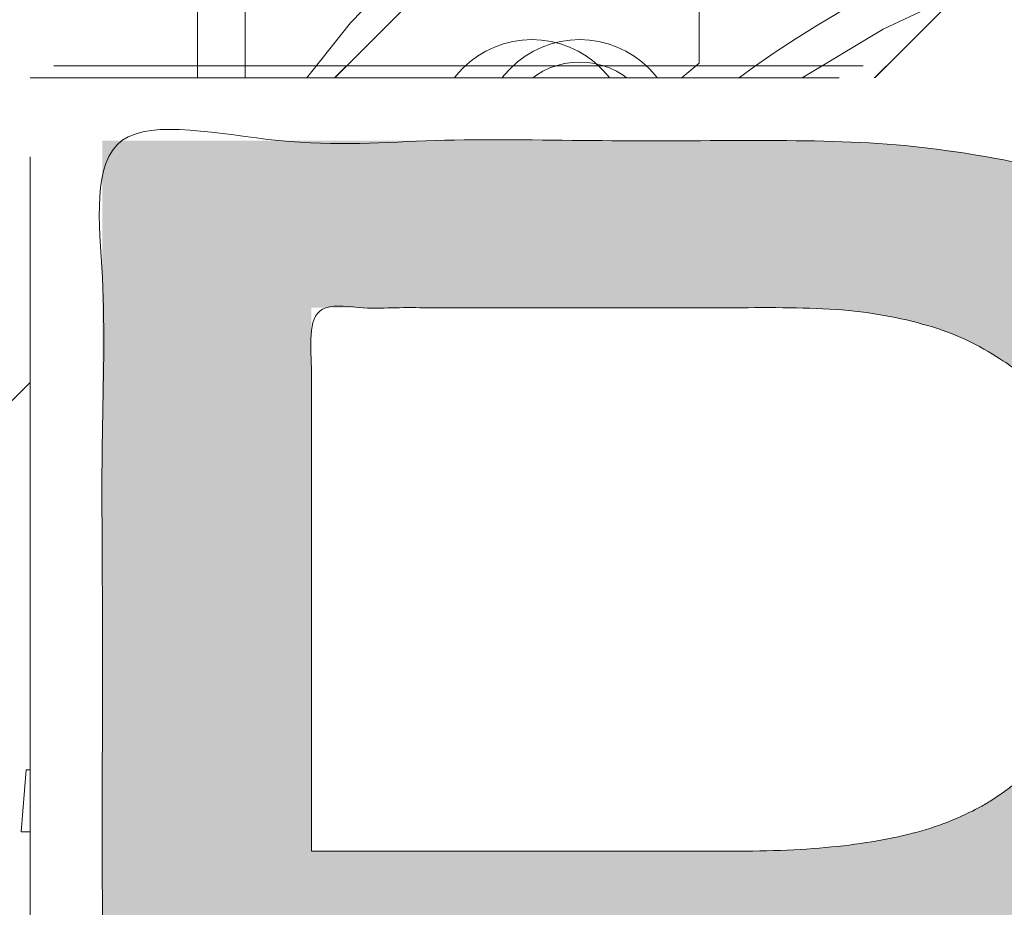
# Model space of a CAD drawing. Header units: inches. Extents: x -416 to -272, y -73 to 47.
# Tile 9 of 206: x -408.93 to -407.31, y -21.79 to -20.33. Entities that reach past the tile are written whole.
import ezdxf

# ---------------------------------------------------------------- set-up
doc = ezdxf.new("R2010")
doc.units = ezdxf.units.IN
doc.header["$LTSCALE"] = 32
doc.header["$MEASUREMENT"] = 0
doc.linetypes.add('Dash Style-1', pattern=[0.083328, 0.041656, -0.041672])
for name, color, linetype, lineweight in [('Black', 7, 'Continuous', 18), ('DashLine', 7, 'Continuous', 13), ('DashLineFill', 7, 'Dash Style-1', 13), ('Drawing', 7, 'Continuous', 18), ('Metal-DeskStructure', 7, 'Continuous', 13), ('None', 7, 'Continuous', 18), ('SolidLine', 7, 'Continuous', 15), ('Wood_1-H', 7, 'Continuous', 13)]:
    doc.layers.add(name, color=color, linetype=linetype, lineweight=lineweight)
pattern_1 = [(45, (0, 0), (-1.61301565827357, 1.935715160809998), []), (45, (-1.0608, 1.0608), (-0.4723460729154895, 0.4167612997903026), [])]

# ---------------------------------------------------------------- blocks, each defined once
blk = doc.blocks.new('1BRPFY-Leg_Plate (2D)')
at = {"layer": 'DashLineFill', "linetype": 'Continuous', "lineweight": 13}
h = blk.add_hatch(dxfattribs=at)
h.set_pattern_fill('Steel', color=253, style=0, pattern_type=2)
h.set_pattern_definition(pattern_1)
edge = h.paths.add_edge_path()
edge.add_arc((-1.704724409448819, 1.704724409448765), 0.1259842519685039, 90, 180, ccw=False)
edge.add_line((-1.704724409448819, 1.830708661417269), (1.704724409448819, 1.830708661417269))
edge.add_arc((1.704724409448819, 1.704724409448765), 0.1259842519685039, 0, 90, ccw=False)
edge.add_line((1.830708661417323, 1.704724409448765), (1.830708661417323, -1.704724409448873))
edge.add_arc((1.704724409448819, -1.704724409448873), 0.125984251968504, -89.99999999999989, 1.1368683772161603e-13, ccw=False)
edge.add_line((1.704724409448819, -1.830708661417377), (-1.704724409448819, -1.830708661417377))
edge.add_arc((-1.704724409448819, -1.704724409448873), 0.125984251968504, 180, 269.99999999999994, ccw=False)
edge.add_line((-1.830708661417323, -1.704724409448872), (-1.830708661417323, 1.704724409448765))
at = {"layer": 'DashLineFill', "flags": 128}
blk.add_lwpolyline([(-1.830708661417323, 1.704724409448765, -0.414213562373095), (-1.704724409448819, 1.830708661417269), (1.704724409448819, 1.830708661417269, -0.414213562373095), (1.830708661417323, 1.704724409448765), (1.830708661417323, -1.704724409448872, -0.414213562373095), (1.704724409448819, -1.830708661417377), (-1.704724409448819, -1.830708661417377, -0.414213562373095), (-1.830708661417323, -1.704724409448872)], format="xyb", close=True, dxfattribs=at)
at = {"layer": 'SolidLine', "flags": 128}
for points in [[(-1.279527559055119, 1.44094488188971), (-1.263705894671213, 1.440167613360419), (-1.248036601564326, 1.437843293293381), (-1.232670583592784, 1.433994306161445), (-1.217755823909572, 1.428657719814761), (-1.203435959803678, 1.421884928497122), (-1.189848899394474, 1.413741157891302), (-1.177125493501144, 1.404304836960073), (-1.165388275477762, 1.393666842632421), (-1.15475028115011, 1.381929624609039), (-1.145313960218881, 1.369206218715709), (-1.137170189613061, 1.355619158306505), (-1.130397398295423, 1.341299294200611), (-1.125060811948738, 1.326384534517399), (-1.121211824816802, 1.311018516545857), (-1.118887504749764, 1.29534922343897), (-1.118110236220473, 1.279527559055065), (-1.118887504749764, 1.263705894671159), (-1.121211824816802, 1.248036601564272), (-1.125060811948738, 1.23267058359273), (-1.130397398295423, 1.217755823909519), (-1.137170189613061, 1.203435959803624), (-1.145313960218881, 1.18984889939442), (-1.15475028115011, 1.17712549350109), (-1.165388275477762, 1.165388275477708), (-1.177125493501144, 1.154750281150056), (-1.189848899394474, 1.145313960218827), (-1.203435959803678, 1.137170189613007), (-1.217755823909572, 1.130397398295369), (-1.232670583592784, 1.125060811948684), (-1.248036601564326, 1.121211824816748), (-1.263705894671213, 1.11888750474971), (-1.279527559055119, 1.118110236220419), (-1.295349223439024, 1.11888750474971), (-1.311018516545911, 1.121211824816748), (-1.326384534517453, 1.125060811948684), (-1.341299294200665, 1.130397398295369), (-1.355619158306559, 1.137170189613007), (-1.369206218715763, 1.145313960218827), (-1.381929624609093, 1.154750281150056), (-1.393666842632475, 1.165388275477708), (-1.404304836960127, 1.17712549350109), (-1.413741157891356, 1.18984889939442), (-1.421884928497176, 1.203435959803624), (-1.428657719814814, 1.217755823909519), (-1.433994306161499, 1.23267058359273), (-1.437843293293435, 1.248036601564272), (-1.440167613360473, 1.263705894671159), (-1.440944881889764, 1.279527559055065), (-1.440167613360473, 1.29534922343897), (-1.437843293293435, 1.311018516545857), (-1.433994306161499, 1.326384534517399), (-1.428657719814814, 1.341299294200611), (-1.421884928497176, 1.355619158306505), (-1.413741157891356, 1.369206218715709), (-1.404304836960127, 1.381929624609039), (-1.393666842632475, 1.393666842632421), (-1.381929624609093, 1.404304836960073), (-1.369206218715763, 1.413741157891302), (-1.355619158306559, 1.421884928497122), (-1.341299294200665, 1.428657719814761), (-1.326384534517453, 1.433994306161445), (-1.311018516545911, 1.437843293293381), (-1.295349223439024, 1.440167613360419)], [(-0.7086614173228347, 0.9153543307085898), (-0.6884019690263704, 0.9143590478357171), (-0.668337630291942, 0.9113827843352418), (-0.6486616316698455, 0.9064542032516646), (-0.6295634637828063, 0.8996207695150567), (-0.6112270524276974, 0.8909482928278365), (-0.5938289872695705, 0.8805202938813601), (-0.5775368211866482, 0.868437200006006), (-0.5625074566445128, 0.854815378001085), (-0.5488856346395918, 0.8397860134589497), (-0.5368025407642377, 0.8234938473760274), (-0.5263745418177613, 0.8060957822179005), (-0.5177020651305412, 0.7877593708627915), (-0.5108686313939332, 0.7686612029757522), (-0.5059400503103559, 0.7489852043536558), (-0.5029637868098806, 0.7289208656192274), (-0.5019685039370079, 0.7086614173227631), (-0.5029637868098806, 0.6884019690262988), (-0.5059400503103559, 0.6683376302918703), (-0.5108686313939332, 0.6486616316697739), (-0.5177020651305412, 0.6295634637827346), (-0.5263745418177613, 0.6112270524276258), (-0.5368025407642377, 0.5938289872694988), (-0.5488856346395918, 0.5775368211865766), (-0.5625074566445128, 0.5625074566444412), (-0.5775368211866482, 0.5488856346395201), (-0.5938289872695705, 0.5368025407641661), (-0.6112270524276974, 0.5263745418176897), (-0.6295634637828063, 0.5177020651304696), (-0.6486616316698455, 0.5108686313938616), (-0.668337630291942, 0.5059400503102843), (-0.6884019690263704, 0.502963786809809), (-0.7086614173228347, 0.5019685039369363), (-0.728920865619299, 0.502963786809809), (-0.7489852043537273, 0.5059400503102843), (-0.7686612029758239, 0.5108686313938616), (-0.7877593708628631, 0.5177020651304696), (-0.8060957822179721, 0.5263745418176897), (-0.823493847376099, 0.5368025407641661), (-0.8397860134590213, 0.5488856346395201), (-0.8548153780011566, 0.5625074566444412), (-0.8684372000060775, 0.5775368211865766), (-0.8805202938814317, 0.5938289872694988), (-0.8909482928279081, 0.6112270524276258), (-0.8996207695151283, 0.6295634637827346), (-0.9064542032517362, 0.6486616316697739), (-0.9113827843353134, 0.6683376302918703), (-0.9143590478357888, 0.6884019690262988), (-0.9153543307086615, 0.7086614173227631), (-0.9143590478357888, 0.7289208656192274), (-0.9113827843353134, 0.7489852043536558), (-0.9064542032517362, 0.7686612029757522), (-0.8996207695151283, 0.7877593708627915), (-0.8909482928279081, 0.8060957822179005), (-0.8805202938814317, 0.8234938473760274), (-0.8684372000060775, 0.8397860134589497), (-0.8548153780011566, 0.854815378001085), (-0.8397860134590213, 0.868437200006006), (-0.823493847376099, 0.8805202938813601), (-0.8060957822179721, 0.8909482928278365), (-0.7877593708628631, 0.8996207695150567), (-0.7686612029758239, 0.9064542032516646), (-0.7489852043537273, 0.9113827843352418), (-0.728920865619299, 0.9143590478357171)]]:
    blk.add_lwpolyline(points, close=True, dxfattribs=at)
blk = doc.blocks.new('1BRPX8-Util_Bkt_Lg-F (2D)')
at = {"layer": 'DashLineFill', "linetype": 'Continuous', "lineweight": 13}
h = blk.add_hatch(dxfattribs=at)
h.set_pattern_fill('Steel', color=253, style=0, pattern_type=2)
h.set_pattern_definition(pattern_1)
edge = h.paths.add_edge_path()
edge.add_line((-4.468503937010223, 7.539370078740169), (-2.421259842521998, 7.539370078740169))
edge.add_line((-2.421259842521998, 7.539370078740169), (-2.421259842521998, 7.917322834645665))
edge.add_arc((-2.303149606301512, 7.91732283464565), 0.1181102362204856, 90.0000000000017, 179.9999999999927, ccw=False)
edge.add_line((-2.303149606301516, 8.035433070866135), (2.303149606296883, 8.035433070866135))
edge.add_arc((2.30314960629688, 7.917322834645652), 0.1181102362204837, 6.423306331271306e-12, 89.99999999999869, ccw=False)
edge.add_line((2.421259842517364, 7.917322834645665), (2.421259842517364, 7.539370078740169))
edge.add_line((2.421259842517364, 7.539370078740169), (4.46850393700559, 7.539370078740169))
edge.add_line((4.46850393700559, 7.539370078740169), (4.46850393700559, 7.405511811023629))
edge.add_line((4.46850393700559, 7.405511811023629), (3.129921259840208, 7.405511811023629))
edge.add_line((3.129921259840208, 7.405511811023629), (3.129921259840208, -2.011811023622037))
edge.add_line((3.129921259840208, -2.011811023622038), (4.46850393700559, -2.011811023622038))
edge.add_line((4.46850393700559, -2.011811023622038), (4.46850393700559, -2.145669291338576))
edge.add_line((4.46850393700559, -2.145669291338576), (2.421259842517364, -2.145669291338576))
edge.add_line((2.421259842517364, -2.145669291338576), (2.421259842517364, -2.523622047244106))
edge.add_arc((2.303149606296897, -2.523622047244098), 0.1181102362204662, 269.9999999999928, 359.9999999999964, ccw=False)
edge.add_line((2.303149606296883, -2.641732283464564), (-2.303149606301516, -2.641732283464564))
edge.add_arc((-2.303149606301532, -2.523622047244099), 0.1181102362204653, 180.0000000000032, 270.0000000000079, ccw=False)
edge.add_line((-2.421259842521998, -2.523622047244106), (-2.421259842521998, -2.145669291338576))
edge.add_line((-2.421259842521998, -2.145669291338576), (-4.468503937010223, -2.145669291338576))
edge.add_line((-4.468503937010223, -2.145669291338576), (-4.468503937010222, -2.011811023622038))
edge.add_line((-4.468503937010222, -2.011811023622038), (-3.129921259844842, -2.011811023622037))
edge.add_line((-3.129921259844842, -2.011811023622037), (-3.129921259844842, 7.405511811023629))
edge.add_line((-3.129921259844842, 7.405511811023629), (-4.468503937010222, 7.405511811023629))
edge.add_line((-4.468503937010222, 7.405511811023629), (-4.468503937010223, 7.539370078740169))
at = {"layer": 'SolidLine', "flags": 128}
blk.add_lwpolyline([(-1.279527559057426, 1.40409055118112), (-1.266932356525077, 1.403471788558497), (-1.254458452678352, 1.401621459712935), (-1.242225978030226, 1.398557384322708), (-1.23035273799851, 1.39430907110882), (-1.218953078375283, 1.388917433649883), (-1.208136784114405, 1.382434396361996), (-1.198008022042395, 1.37492239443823), (-1.188664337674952, 1.36645377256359), (-1.180195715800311, 1.357110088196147), (-1.172683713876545, 1.346981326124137), (-1.166200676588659, 1.336165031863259), (-1.160809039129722, 1.324765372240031), (-1.156560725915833, 1.312892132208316), (-1.153496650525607, 1.300659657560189), (-1.151646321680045, 1.288185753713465), (-1.151027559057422, 1.275590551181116), (-1.151646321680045, 1.262995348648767), (-1.153496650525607, 1.250521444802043), (-1.156560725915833, 1.238288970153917), (-1.160809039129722, 1.226415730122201), (-1.166200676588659, 1.215016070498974), (-1.172683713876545, 1.204199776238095), (-1.180195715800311, 1.194071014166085), (-1.188664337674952, 1.184727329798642), (-1.198008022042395, 1.176258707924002), (-1.208136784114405, 1.168746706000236), (-1.218953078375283, 1.162263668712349), (-1.23035273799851, 1.156872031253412), (-1.242225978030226, 1.152623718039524), (-1.254458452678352, 1.149559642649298), (-1.266932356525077, 1.147709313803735), (-1.279527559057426, 1.147090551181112), (-1.292122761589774, 1.147709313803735), (-1.304596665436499, 1.149559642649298), (-1.316829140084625, 1.152623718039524), (-1.328702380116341, 1.156872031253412), (-1.340102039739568, 1.162263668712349), (-1.350918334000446, 1.168746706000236), (-1.361047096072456, 1.176258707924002), (-1.370390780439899, 1.184727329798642), (-1.37885940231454, 1.194071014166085), (-1.386371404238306, 1.204199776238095), (-1.392854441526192, 1.215016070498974), (-1.398246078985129, 1.226415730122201), (-1.402494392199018, 1.238288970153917), (-1.405558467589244, 1.250521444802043), (-1.407408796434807, 1.262995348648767), (-1.408027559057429, 1.275590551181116), (-1.407408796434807, 1.288185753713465), (-1.405558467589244, 1.300659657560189), (-1.402494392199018, 1.312892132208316), (-1.398246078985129, 1.324765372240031), (-1.392854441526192, 1.336165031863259), (-1.386371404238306, 1.346981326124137), (-1.37885940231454, 1.357110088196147), (-1.370390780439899, 1.36645377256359), (-1.361047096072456, 1.37492239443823), (-1.350918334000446, 1.382434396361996), (-1.340102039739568, 1.388917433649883), (-1.328702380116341, 1.39430907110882), (-1.316829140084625, 1.398557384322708), (-1.304596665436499, 1.401621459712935), (-1.292122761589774, 1.403471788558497)], close=True, dxfattribs=at)
blk.add_lwpolyline([(-0.5772333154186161, 0.2714640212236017), (-0.6203331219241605, 0.2606680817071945), (-0.6642835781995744, 0.2541486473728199), (-0.7086614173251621, 0.2519685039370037), (-0.7530392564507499, 0.2541486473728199), (-0.7969897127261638, 0.2606680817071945), (-0.840089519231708, 0.2714640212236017), (-0.8819236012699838, 0.2864324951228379), (-0.9220890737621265, 0.3054293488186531), (-0.9601991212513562, 0.3282716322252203), (-0.9958867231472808, 0.3547393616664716), (-1.028808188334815, 0.3845776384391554), (-1.058646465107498, 0.4174991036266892), (-1.08511419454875, 0.4531867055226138), (-1.107956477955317, 0.4912967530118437), (-1.126953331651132, 0.5314622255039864), (-1.141921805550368, 0.573296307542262), (-1.152717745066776, 0.6163961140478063), (-1.15923717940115, 0.6603465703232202), (-1.161417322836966, 0.704724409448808), (-1.15923717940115, 0.7491022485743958), (-1.152717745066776, 0.7930527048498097), (-1.141921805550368, 0.836152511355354), (-1.126953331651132, 0.8779865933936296), (-1.107956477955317, 0.9181520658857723), (-1.08511419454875, 0.9562621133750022), (-1.058646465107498, 0.9919497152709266), (-1.028808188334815, 1.024871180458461), (-0.9958867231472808, 1.054709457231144), (-0.9601991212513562, 1.081177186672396), (-0.9220890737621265, 1.104019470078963), (-0.8819236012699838, 1.123016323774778), (-0.840089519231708, 1.137984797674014), (-0.7969897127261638, 1.148780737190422), (-0.7530392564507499, 1.155300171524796), (-0.7086614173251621, 1.157480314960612), (-0.6642835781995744, 1.155300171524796), (-0.6203331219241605, 1.148780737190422), (-0.5772333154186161, 1.137984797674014)], dxfattribs=at)
blk = doc.blocks.new('Slate-LegBrace (2D)')
at = {"layer": 'DashLineFill', "linetype": 'Continuous', "lineweight": 13}
h = blk.add_hatch(dxfattribs=at)
h.set_pattern_fill('Steel', color=253, style=0, pattern_type=2)
h.set_pattern_definition(pattern_1)
edge = h.paths.add_edge_path()
edge.add_line((-2.199587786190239, 0.1351515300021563), (-1.374775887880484, 0.1351515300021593))
edge.add_arc((3.774758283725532e-15, 0.01355418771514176), 1.380142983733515, 5.054592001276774, 174.9454079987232, ccw=False)
edge.add_line((1.374775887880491, 0.1351515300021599), (2.199718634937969, 0.1351515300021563))
edge.add_arc((6.542437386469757e-05, 0.01705725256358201), 2.202821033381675, 3.073127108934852, 176.9268728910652)
h = blk.add_hatch(dxfattribs=at)
h.set_pattern_fill('Steel', color=253, style=0, pattern_type=2)
h.set_pattern_definition(pattern_1)
edge = h.paths.add_edge_path()
edge.add_line((-2.191696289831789, 0.2375138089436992), (-1.463739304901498, 0.2375137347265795))
edge.add_arc((6.542437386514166e-05, 0.01704129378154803), 1.480314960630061, 8.565281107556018, 171.4347188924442, ccw=False)
edge.add_line((1.463870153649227, 0.2375137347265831), (2.191827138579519, 0.2375138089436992))
edge.add_line((2.191827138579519, 0.2375138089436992), (2.19971863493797, 0.1351515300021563))
edge.add_line((2.19971863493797, 0.1351515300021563), (1.374775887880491, 0.1351515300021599))
edge.add_arc((3.33066907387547e-15, 0.01355418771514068), 1.380142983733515, 5.054592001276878, 174.9454079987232)
edge.add_line((-1.374775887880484, 0.1351515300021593), (-2.19958778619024, 0.1351515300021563))
edge.add_line((-2.19958778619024, 0.1351515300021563), (-2.191696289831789, 0.2375138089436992))
h = blk.add_hatch(dxfattribs=at)
h.set_pattern_fill('Steel', color=253, style=0, pattern_type=2)
h.set_pattern_definition(pattern_1)
h.paths.add_polyline_path([(-1.738774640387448, 0.9363963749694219), (-1.747067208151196, 0.9368037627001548), (-1.755279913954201, 0.9380220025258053), (-1.763333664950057, 0.940039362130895), (-1.771150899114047, 0.9428364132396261), (-1.778656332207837, 0.9463862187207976), (-1.785777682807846, 0.9506545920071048), (-1.79244636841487, 0.9556004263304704), (-1.798598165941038, 0.9611760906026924), (-1.80417383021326, 0.9673278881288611), (-1.809119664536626, 0.9739965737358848), (-1.813388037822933, 0.9811179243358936), (-1.816937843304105, 0.9886233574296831), (-1.819734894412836, 0.9964405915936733), (-1.821752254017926, 1.00449434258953), (-1.822970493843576, 1.012707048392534), (-1.823377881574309, 1.020999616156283), (-1.822970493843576, 1.029292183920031), (-1.821752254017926, 1.037504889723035), (-1.819734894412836, 1.045558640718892), (-1.816937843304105, 1.053375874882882), (-1.813388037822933, 1.060881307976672), (-1.809119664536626, 1.06800265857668), (-1.80417383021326, 1.074671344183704), (-1.798598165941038, 1.080823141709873), (-1.79244636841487, 1.086398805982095), (-1.785777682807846, 1.09134464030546), (-1.778656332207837, 1.095613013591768), (-1.771150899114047, 1.099162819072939), (-1.763333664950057, 1.10195987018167), (-1.755279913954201, 1.10397722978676), (-1.747067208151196, 1.10519546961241), (-1.738774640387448, 1.105602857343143), (-1.7304820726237, 1.10519546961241), (-1.722269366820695, 1.10397722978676), (-1.714215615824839, 1.10195987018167), (-1.706398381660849, 1.099162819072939), (-1.698892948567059, 1.095613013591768), (-1.69177159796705, 1.09134464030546), (-1.685102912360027, 1.086398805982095), (-1.678951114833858, 1.080823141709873), (-1.673375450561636, 1.074671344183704), (-1.66842961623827, 1.06800265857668), (-1.664161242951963, 1.060881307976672), (-1.660611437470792, 1.053375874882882), (-1.657814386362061, 1.045558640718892), (-1.655797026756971, 1.037504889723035), (-1.65457878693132, 1.029292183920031), (-1.654171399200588, 1.020999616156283), (-1.65457878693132, 1.012707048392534), (-1.655797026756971, 1.00449434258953), (-1.657814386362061, 0.9964405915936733), (-1.660611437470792, 0.9886233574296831), (-1.664161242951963, 0.9811179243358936), (-1.66842961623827, 0.9739965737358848), (-1.673375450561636, 0.9673278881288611), (-1.678951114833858, 0.9611760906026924), (-1.685102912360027, 0.9556004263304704), (-1.69177159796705, 0.9506545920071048), (-1.698892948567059, 0.9463862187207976), (-1.706398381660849, 0.9428364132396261), (-1.714215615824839, 0.940039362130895), (-1.722269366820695, 0.9380220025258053), (-1.7304820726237, 0.9368037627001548)])
h = blk.add_hatch(dxfattribs=at)
h.set_pattern_fill('Steel', color=253, style=0, pattern_type=2)
h.set_pattern_definition(pattern_1)
h.paths.add_polyline_path([(-2.186309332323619, -0.2676096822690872), (-2.186309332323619, -0.2375137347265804), (-1.992015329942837, -0.2375137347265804), (-1.992015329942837, -0.02575645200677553), (-1.988265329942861, -0.02575645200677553), (-1.988265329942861, 0.7034311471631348), (-1.929210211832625, 0.762486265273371), (-1.734820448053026, 0.762486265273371), (-1.67576532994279, 0.7034311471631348), (-1.67576532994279, -0.02575645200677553), (-1.672015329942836, -0.02575645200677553), (-1.672015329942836, -0.2375137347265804), (-1.477721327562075, -0.2375137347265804), (-1.477721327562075, -0.2676096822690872)])
h = blk.add_hatch(dxfattribs=at)
h.set_pattern_fill('Steel', color=253, style=0, pattern_type=2)
h.set_pattern_definition(pattern_1)
h.paths.add_polyline_path([(-2.177118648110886, 0.237513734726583), (-2.177118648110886, 0.2775137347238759), (-2.1211904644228, 0.2775137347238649), (-2.1211904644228, 0.5187637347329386), (-1.542840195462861, 0.5187637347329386), (-1.542840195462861, 0.2775137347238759), (-1.486912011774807, 0.2775137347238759), (-1.486912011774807, 0.237513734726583)])
at = {"layer": 'DashLineFill', "flags": 128}
for points in [[(-2.199587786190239, 0.1351515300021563), (-1.374775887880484, 0.1351515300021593, -0.9154551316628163), (1.374775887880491, 0.1351515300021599), (2.199718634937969, 0.1351515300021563, 0.9477524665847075)], [(-2.191696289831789, 0.2375138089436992), (-1.463739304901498, 0.2375137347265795, -0.8606629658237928), (1.463870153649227, 0.2375137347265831), (2.191827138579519, 0.2375138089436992), (2.19971863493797, 0.1351515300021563), (1.374775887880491, 0.1351515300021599, 0.9154551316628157), (-1.374775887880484, 0.1351515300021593), (-2.19958778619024, 0.1351515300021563)]]:
    blk.add_lwpolyline(points, format="xyb", close=True, dxfattribs=at)
for points in [[(-1.738774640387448, 0.9363963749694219), (-1.747067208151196, 0.9368037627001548), (-1.755279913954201, 0.9380220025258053), (-1.763333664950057, 0.940039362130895), (-1.771150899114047, 0.9428364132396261), (-1.778656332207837, 0.9463862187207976), (-1.785777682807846, 0.9506545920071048), (-1.79244636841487, 0.9556004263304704), (-1.798598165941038, 0.9611760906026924), (-1.80417383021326, 0.9673278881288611), (-1.809119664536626, 0.9739965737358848), (-1.813388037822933, 0.9811179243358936), (-1.816937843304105, 0.9886233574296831), (-1.819734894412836, 0.9964405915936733), (-1.821752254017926, 1.00449434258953), (-1.822970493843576, 1.012707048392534), (-1.823377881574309, 1.020999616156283), (-1.822970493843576, 1.029292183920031), (-1.821752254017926, 1.037504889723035), (-1.819734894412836, 1.045558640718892), (-1.816937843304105, 1.053375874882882), (-1.813388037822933, 1.060881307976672), (-1.809119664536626, 1.06800265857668), (-1.80417383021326, 1.074671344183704), (-1.798598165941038, 1.080823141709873), (-1.79244636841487, 1.086398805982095), (-1.785777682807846, 1.09134464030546), (-1.778656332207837, 1.095613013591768), (-1.771150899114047, 1.099162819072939), (-1.763333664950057, 1.10195987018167), (-1.755279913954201, 1.10397722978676), (-1.747067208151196, 1.10519546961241), (-1.738774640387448, 1.105602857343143), (-1.7304820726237, 1.10519546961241), (-1.722269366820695, 1.10397722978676), (-1.714215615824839, 1.10195987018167), (-1.706398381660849, 1.099162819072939), (-1.698892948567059, 1.095613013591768), (-1.69177159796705, 1.09134464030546), (-1.685102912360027, 1.086398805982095), (-1.678951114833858, 1.080823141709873), (-1.673375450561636, 1.074671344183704), (-1.66842961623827, 1.06800265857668), (-1.664161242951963, 1.060881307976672), (-1.660611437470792, 1.053375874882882), (-1.657814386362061, 1.045558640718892), (-1.655797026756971, 1.037504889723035), (-1.65457878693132, 1.029292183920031), (-1.654171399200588, 1.020999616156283), (-1.65457878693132, 1.012707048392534), (-1.655797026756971, 1.00449434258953), (-1.657814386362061, 0.9964405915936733), (-1.660611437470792, 0.9886233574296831), (-1.664161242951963, 0.9811179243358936), (-1.66842961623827, 0.9739965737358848), (-1.673375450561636, 0.9673278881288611), (-1.678951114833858, 0.9611760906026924), (-1.685102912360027, 0.9556004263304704), (-1.69177159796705, 0.9506545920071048), (-1.698892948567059, 0.9463862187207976), (-1.706398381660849, 0.9428364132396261), (-1.714215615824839, 0.940039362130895), (-1.722269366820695, 0.9380220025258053), (-1.7304820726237, 0.9368037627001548)], [(-2.186309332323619, -0.2676096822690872), (-2.186309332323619, -0.2375137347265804), (-1.992015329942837, -0.2375137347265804), (-1.992015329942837, -0.02575645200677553), (-1.988265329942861, -0.02575645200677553), (-1.988265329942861, 0.7034311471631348), (-1.929210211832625, 0.762486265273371), (-1.734820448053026, 0.762486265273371), (-1.67576532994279, 0.7034311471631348), (-1.67576532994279, -0.02575645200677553), (-1.672015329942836, -0.02575645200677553), (-1.672015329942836, -0.2375137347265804), (-1.477721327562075, -0.2375137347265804), (-1.477721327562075, -0.2676096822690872)], [(-2.177118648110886, 0.237513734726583), (-2.177118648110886, 0.2775137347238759), (-2.1211904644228, 0.2775137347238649), (-2.1211904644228, 0.5187637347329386), (-1.542840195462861, 0.5187637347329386), (-1.542840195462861, 0.2775137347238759), (-1.486912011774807, 0.2775137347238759), (-1.486912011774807, 0.237513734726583)]]:
    blk.add_lwpolyline(points, close=True, dxfattribs=at)
blk = doc.blocks.new('TLLegSleeve (2D)')
at = {"layer": 'DashLineFill', "linetype": 'Continuous', "lineweight": 13}
h = blk.add_hatch(dxfattribs=at)
h.set_pattern_fill('Steel', color=253, style=0, pattern_type=2)
h.set_pattern_definition(pattern_1)
edge = h.paths.add_edge_path()
edge.add_line((1.08267716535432, 1.402343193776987), (1.08267716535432, 2.913385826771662))
edge.add_arc((-1.707523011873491e-13, 2.913385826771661), 1.08267716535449, 4.479377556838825e-14, 180)
edge.add_line((-1.082677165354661, 2.913385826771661), (-1.08267716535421, 1.402343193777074))
edge.add_arc((-1.332267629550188e-15, 2.886579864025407e-15), 1.771653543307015, 127.6698869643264, 412.330113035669)
edge.add_line((1.08267716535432, 1.402343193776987), (1.08267716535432, 1.402343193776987))
edge = h.paths.add_edge_path()
edge.add_arc((1.665334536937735e-15, 2.91338582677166), 0.7480314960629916, 0, 180, ccw=False)
edge.add_arc((1.665334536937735e-15, 2.91338582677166), 0.7480314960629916, 180, 360, ccw=False)
edge = h.paths.add_edge_path()
edge.add_arc((-1.723066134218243e-13, 9.149983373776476e-17), 1.437007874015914, 0, 180, ccw=False)
edge.add_arc((-1.723066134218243e-13, 5.70119602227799e-16), 1.437007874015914, 180, 360, ccw=False)
at = {"layer": 'DashLine', "color": 8, "flags": 128}
blk.add_lwpolyline([(-0.7794749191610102, -1.458295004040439), (-0.9186594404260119, -1.374871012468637), (-1.048996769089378, -1.278206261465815), (-1.169231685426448, -1.169231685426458), (-1.278206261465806, -1.048996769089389), (-1.374871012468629, -0.9186594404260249), (-1.458295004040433, -0.7794749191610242), (-1.527674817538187, -0.6327836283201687), (-1.582342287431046, -0.4799982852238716), (-1.621770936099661, -0.3225902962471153), (-1.645581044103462, -0.1620755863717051), (-1.653543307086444, -7.741682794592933e-15), (-1.645581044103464, 0.1620755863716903), (-1.621770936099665, 0.3225902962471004), (-1.582342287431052, 0.4799982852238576), (-1.527674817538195, 0.6327836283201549), (-1.458295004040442, 0.7794749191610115), (-1.37487101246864, 0.918659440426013), (-1.278206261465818, 1.048996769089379), (-1.169231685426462, 1.169231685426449), (-1.048996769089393, 1.278206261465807), (-0.9186594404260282, 1.37487101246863), (-0.7794749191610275, 1.458295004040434), (-0.6327836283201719, 1.527674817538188)], dxfattribs=at)
at = {"layer": 'DashLineFill', "flags": 128}
for points in [[(1.08267716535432, 1.402343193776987), (1.08267716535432, 2.913385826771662, 0.9999999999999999), (-1.082677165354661, 2.913385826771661), (-1.08267716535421, 1.402343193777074, 2.931618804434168), (1.08267716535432, 1.402343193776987)], [(-1.437007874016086, 3.308097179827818e-16, -0.9999999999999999), (1.437007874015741, 3.308097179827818e-16, -0.9999999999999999)]]:
    blk.add_lwpolyline(points, format="xyb", close=True, dxfattribs=at)
blk = doc.blocks.new('Group-84')
at = {"layer": 'SolidLine', "flags": 128}
blk.add_lwpolyline([(7.34251968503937, -8.30708661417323, -0.414213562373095), (9.05511811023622, -6.594488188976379, -0.414213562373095), (10.76771653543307, -8.30708661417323, -0.414213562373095), (9.05511811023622, -10.01968503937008, -0.414213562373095)], format="xyb", close=True, dxfattribs=at)
at = {"layer": 'Wood_1-H', "color": 7}
for name in ['1BRPX8-Util_Bkt_Lg-F (2D)', 'TLLegSleeve (2D)', 'Slate-LegBrace (2D)', '1BRPFY-Leg_Plate (2D)']:
    blk.add_blockref(name, (9.05511811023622, -8.30708661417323), dxfattribs=at)
blk = doc.blocks.new('Group-48')
at = {"layer": 'Metal-DeskStructure', "color": 7}
blk.add_open_spline([(-0.5629921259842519, -0.4031061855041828), (-0.5629921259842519, -0.4084102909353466), (-0.5669586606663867, -0.4163664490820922), (-0.5762169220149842, -0.4216705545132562), (-0.5934108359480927, -0.424322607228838), (-0.6185404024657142, -0.424322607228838), (-0.6344117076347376, -0.4203445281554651), (-0.6436699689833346, -0.4163664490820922), (-0.6476377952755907, -0.4070842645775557), (-0.6476377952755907, -0.2008904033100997), (-0.6476377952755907, -6.474738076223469e-07), (-0.8592519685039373, -6.474738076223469e-07), (-1.070866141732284, -6.474738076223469e-07), (-1.070866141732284, -0.2008904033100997), (-1.070866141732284, -0.4070842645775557), (-1.074832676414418, -0.4163664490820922), (-1.084090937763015, -0.4203445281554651), (-1.101284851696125, -0.424322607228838), (-1.12509180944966, -0.424322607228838), (-1.142285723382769, -0.4216705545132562), (-1.151543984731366, -0.4163664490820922), (-1.155511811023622, -0.4084102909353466), (-1.155511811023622, 0), (-1.155511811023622, 0.4084102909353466), (-1.151543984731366, 0.4163664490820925), (-1.142285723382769, 0.4216705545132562), (-1.12509180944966, 0.424321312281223), (-1.101284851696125, 0.424321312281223), (-1.084090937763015, 0.4216705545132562), (-1.074832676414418, 0.4163664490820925), (-1.070866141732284, 0.4097363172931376), (-1.070866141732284, 0.2446479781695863), (-1.070866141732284, 0.08486374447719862), (-0.8592519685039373, 0.08486374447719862), (-0.6476377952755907, 0.08486374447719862), (-0.6476377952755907, 0.2446479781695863), (-0.6476377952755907, 0.4097363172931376), (-0.6436699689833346, 0.4163664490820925), (-0.6344117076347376, 0.4216705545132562), (-0.6185404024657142, 0.424321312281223), (-0.5934108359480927, 0.424321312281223), (-0.5762169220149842, 0.4216705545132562), (-0.5669586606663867, 0.4163664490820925), (-0.5629921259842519, 0.4084102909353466), (-0.5629921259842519, 0), (-0.5629921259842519, -0.4031061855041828)], degree=2, knots=[0, 0, 0, 0.00229950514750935, 0.004599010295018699, 0.006898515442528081, 0.009198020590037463, 0.01175302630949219, 0.01430803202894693, 0.01686303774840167, 0.01941804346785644, 0.1161873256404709, 0.1161873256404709, 0.218122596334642, 0.218122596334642, 0.3148918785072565, 0.3174468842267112, 0.320001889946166, 0.3225568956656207, 0.3251119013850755, 0.3276669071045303, 0.3302219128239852, 0.3327769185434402, 0.3353319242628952, 0.5295095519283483, 0.5320645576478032, 0.5346195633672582, 0.537174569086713, 0.5397295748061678, 0.5422845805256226, 0.5448395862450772, 0.5473945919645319, 0.5499495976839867, 0.6269182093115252, 0.6269182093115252, 0.7288534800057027, 0.7288534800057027, 0.8058220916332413, 0.808377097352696, 0.8109321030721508, 0.8134871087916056, 0.8160421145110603, 0.8183416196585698, 0.8206411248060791, 0.8229406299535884, 0.8252401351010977, 1, 1, 1], dxfattribs=at)
blk = doc.blocks.new('TL14_lower_leg (2D)')
at = {"layer": 'DashLine', "flags": 128}
blk.add_lwpolyline([(-1.377952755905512, -1.783045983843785e-14), (-1.371317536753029, 0.1350629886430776), (-1.351475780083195, 0.2688252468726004), (-1.318618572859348, 0.3999985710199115), (-1.27306234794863, 0.5273196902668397), (-1.215245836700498, 0.6495624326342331), (-1.145725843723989, 0.7655495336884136), (-1.065171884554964, 0.8741639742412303), (-0.9743597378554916, 0.9743597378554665), (-0.8741639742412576, 1.065171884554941), (-0.7655495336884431, 1.14572584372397), (-0.6495624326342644, 1.215245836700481), (-0.5273196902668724, 1.273062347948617), (-0.3999985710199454, 1.318618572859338)], dxfattribs=at)
blk.add_lwpolyline([(-0.7086614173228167, 0.8700787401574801), (-0.6928397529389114, 0.8693014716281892), (-0.6771704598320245, 0.8669771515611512), (-0.6618044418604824, 0.8631281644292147), (-0.6468896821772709, 0.8577915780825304), (-0.6325698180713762, 0.8510187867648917), (-0.6189827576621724, 0.8428750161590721), (-0.6062593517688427, 0.8334386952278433), (-0.5945221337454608, 0.8228007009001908), (-0.5838841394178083, 0.8110634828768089), (-0.5744478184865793, 0.7983400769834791), (-0.5663040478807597, 0.7847530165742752), (-0.5595312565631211, 0.7704331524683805), (-0.5541946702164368, 0.7555183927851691), (-0.5503456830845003, 0.740152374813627), (-0.5480213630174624, 0.72448308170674), (-0.5472440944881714, 0.7086614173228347), (-0.5480213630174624, 0.6928397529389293), (-0.5503456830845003, 0.6771704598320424), (-0.5541946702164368, 0.6618044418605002), (-0.5595312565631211, 0.6468896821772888), (-0.5663040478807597, 0.6325698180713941), (-0.5744478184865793, 0.6189827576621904), (-0.5838841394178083, 0.6062593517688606), (-0.5945221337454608, 0.5945221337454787), (-0.6062593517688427, 0.5838841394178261), (-0.6189827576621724, 0.5744478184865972), (-0.6325698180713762, 0.5663040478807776), (-0.6468896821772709, 0.559531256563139), (-0.6618044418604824, 0.5541946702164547), (-0.6771704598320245, 0.5503456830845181), (-0.6928397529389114, 0.5480213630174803), (-0.7086614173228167, 0.5472440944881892), (-0.7244830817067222, 0.5480213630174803), (-0.7401523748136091, 0.5503456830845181), (-0.7555183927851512, 0.5541946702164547), (-0.7704331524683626, 0.559531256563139), (-0.7847530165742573, 0.5663040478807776), (-0.7983400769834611, 0.5744478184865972), (-0.811063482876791, 0.5838841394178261), (-0.8228007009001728, 0.5945221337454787), (-0.8334386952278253, 0.6062593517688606), (-0.8428750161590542, 0.6189827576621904), (-0.8510187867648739, 0.6325698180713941), (-0.8577915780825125, 0.6468896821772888), (-0.8631281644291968, 0.6618044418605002), (-0.8669771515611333, 0.6771704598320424), (-0.8693014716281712, 0.6928397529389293), (-0.8700787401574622, 0.7086614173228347), (-0.8693014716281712, 0.72448308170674), (-0.8669771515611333, 0.740152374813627), (-0.8631281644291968, 0.7555183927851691), (-0.8577915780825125, 0.7704331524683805), (-0.8510187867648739, 0.7847530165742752), (-0.8428750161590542, 0.7983400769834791), (-0.8334386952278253, 0.8110634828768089), (-0.8228007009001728, 0.8228007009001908), (-0.811063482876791, 0.8334386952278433), (-0.7983400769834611, 0.8428750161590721), (-0.7847530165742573, 0.8510187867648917), (-0.7704331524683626, 0.8577915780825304), (-0.7555183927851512, 0.8631281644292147), (-0.7401523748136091, 0.8669771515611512), (-0.7244830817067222, 0.8693014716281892)], close=True, dxfattribs=at)
at = {"layer": 'Metal-DeskStructure', "color": 7}
blk.add_blockref('Group-48', (0, 0), dxfattribs=at)
blk = doc.blocks.new('Group-50')
at = {"layer": 'DashLineFill', "linetype": 'Continuous', "lineweight": 13}
h = blk.add_hatch(dxfattribs=at)
h.set_pattern_fill('Steel', color=253, style=0, pattern_type=2)
h.set_pattern_definition(pattern_1)
h.paths.add_polyline_path([(-2.066929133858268, 1.397637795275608), (2.066929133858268, 1.397637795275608), (2.066929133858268, 0.1377952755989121), (2.106299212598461, 0.1377952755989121), (2.106299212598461, -0.1377952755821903), (2.066929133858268, -0.1377952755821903), (2.066929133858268, -5.275590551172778), (2.106299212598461, -5.275590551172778), (2.106299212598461, -5.55118110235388), (2.066929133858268, -5.55118110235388), (2.066929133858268, -5.82677165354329), (-2.066929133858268, -5.82677165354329), (-2.066929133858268, -5.55118110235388), (-2.106299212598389, -5.55118110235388), (-2.106299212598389, -5.275590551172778), (-2.066929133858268, -5.275590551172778), (-2.066929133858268, -0.1377952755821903), (-2.106299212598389, -0.1377952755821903), (-2.106299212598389, 0.1377952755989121), (-2.066929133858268, 0.1377952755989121)])
at = {"layer": 'DashLineFill', "flags": 128}
blk.add_lwpolyline([(-2.066929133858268, 1.397637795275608), (2.066929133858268, 1.397637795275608), (2.066929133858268, 0.1377952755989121), (2.106299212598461, 0.1377952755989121), (2.106299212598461, -0.1377952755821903), (2.066929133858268, -0.1377952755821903), (2.066929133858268, -5.275590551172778), (2.106299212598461, -5.275590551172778), (2.106299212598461, -5.55118110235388), (2.066929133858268, -5.55118110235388), (2.066929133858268, -5.82677165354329), (-2.066929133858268, -5.82677165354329), (-2.066929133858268, -5.55118110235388), (-2.106299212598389, -5.55118110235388), (-2.106299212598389, -5.275590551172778), (-2.066929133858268, -5.275590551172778), (-2.066929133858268, -0.1377952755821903), (-2.106299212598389, -0.1377952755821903), (-2.106299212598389, 0.1377952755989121), (-2.066929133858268, 0.1377952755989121)], close=True, dxfattribs=at)
blk = doc.blocks.new('TL14_upper_leg (2D)')
at = {"layer": 'DashLine', "flags": 128}
blk.add_lwpolyline([(-1.22047244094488, 7.47323834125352e-17), (-1.214595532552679, 0.1196272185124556), (-1.197021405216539, 0.2381023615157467), (-1.167919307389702, 0.3542844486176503), (-1.127569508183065, 0.467054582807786), (-1.076360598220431, 0.5753267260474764), (-1.01478574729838, 0.6780581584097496), (-0.9434379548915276, 0.7742595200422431), (-0.8630043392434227, 0.8630043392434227), (-0.7742595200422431, 0.9434379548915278), (-0.6780581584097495, 1.01478574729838), (-0.5753267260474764, 1.076360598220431), (-0.4670545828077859, 1.127569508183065)], dxfattribs=at)
at = {"layer": 'DashLine', "color": 7}
blk.add_blockref('Group-50', (0, 0), dxfattribs=at)
blk = doc.blocks.new('1BRPT9-Bracket (2D)')
at = {"layer": 'DashLineFill', "linetype": 'Continuous', "lineweight": 13}
h = blk.add_hatch(dxfattribs=at)
h.set_pattern_fill('Steel', color=253, style=0, pattern_type=2)
h.set_pattern_definition(pattern_1)
edge = h.paths.add_edge_path()
edge.add_line((-2.32206875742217, -8.74015748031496), (-2.32206875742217, 8.740157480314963))
edge.add_line((-2.32206875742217, 8.740157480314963), (1.677931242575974, 8.740157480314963))
edge.add_arc((1.677931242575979, 8.488188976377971), 0.2519685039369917, -3.979039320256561e-12, 90.0000000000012, ccw=False)
edge.add_line((1.929899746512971, 8.488188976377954), (1.929899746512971, 7.480314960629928))
edge.add_line((1.929899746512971, 7.480314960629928), (2.323600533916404, 7.461135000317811))
edge.add_line((2.323600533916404, 7.461135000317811), (2.323600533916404, -7.480314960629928))
edge.add_line((2.323600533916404, -7.480314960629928), (1.929899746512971, -7.480314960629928))
edge.add_line((1.929899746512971, -7.480314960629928), (1.929899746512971, -8.488188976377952))
edge.add_arc((1.677931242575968, -8.488188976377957), 0.2519685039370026, -90.00000000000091, 1.0800249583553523e-12, ccw=False)
edge.add_line((1.677931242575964, -8.74015748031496), (-2.32206875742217, -8.74015748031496))
blk = doc.blocks.new('Group-72')
at = {"layer": 'Metal-DeskStructure', "linetype": 'Continuous', "lineweight": 0, "true_color": 0xff0000}
h = blk.add_hatch(color=1, dxfattribs=at)
h.paths.add_polyline_path([(-1.987219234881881, -1.274606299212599), (-1.987219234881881, 1.274606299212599), (-0.8719385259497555, 1.274606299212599), (-0.7915355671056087, 1.273487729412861), (-0.7161115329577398, 1.270132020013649), (-0.645666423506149, 1.264539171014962), (-0.5802002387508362, 1.256709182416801), (-0.5197129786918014, 1.246642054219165), (-0.4642046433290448, 1.234337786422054), (-0.4136752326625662, 1.219796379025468), (-0.3681247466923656, 1.203017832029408), (-0.3261402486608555, 1.18341340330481), (-0.2863088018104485, 1.160394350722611), (-0.2486304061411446, 1.133960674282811), (-0.2131050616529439, 1.10411237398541), (-0.1797327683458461, 1.070849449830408), (-0.1485135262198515, 1.034171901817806), (-0.1194473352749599, 0.9940797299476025), (-0.09253419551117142, 0.9505729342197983), (-0.06831236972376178, 0.9047532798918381), (-0.04732012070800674, 0.8577225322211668), (-0.02955744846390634, 0.8094806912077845), (-0.01502435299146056, 0.7600277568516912), (-0.003720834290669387, 0.7093637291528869), (0.004353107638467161, 0.6574886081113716), (0.00919747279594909, 0.604402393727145), (0.0108122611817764, 0.5501050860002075), (0.00814617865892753, 0.4809719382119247), (0.000147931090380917, 0.4145973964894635), (-0.01318248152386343, 0.3509814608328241), (-0.03184505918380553, 0.2901241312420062), (-0.05583980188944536, 0.23202540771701), (-0.08516670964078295, 0.1766852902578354), (-0.1198257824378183, 0.1241037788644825), (-0.1598170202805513, 0.0742808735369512), (-0.2053927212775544, 0.02804076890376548), (-0.2568051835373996, -0.01379234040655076), (-0.3140544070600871, -0.05121845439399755), (-0.3771403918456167, -0.08423757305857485), (-0.4460631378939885, -0.1128496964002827), (-0.5208226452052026, -0.137054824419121), (-0.6014189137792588, -0.1568529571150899), (-0.6878519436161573, -0.1722440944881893), (-0.6570364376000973, -0.1878368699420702), (-0.6281048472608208, -0.203396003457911), (-0.6010571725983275, -0.2189214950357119), (-0.5758934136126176, -0.2344133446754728), (-0.552613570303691, -0.2498715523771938), (-0.5312176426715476, -0.2652961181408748), (-0.5117056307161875, -0.2806870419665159), (-0.4940775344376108, -0.2960443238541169), (-0.4592922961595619, -0.3297530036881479), (-0.4249107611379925, -0.3652110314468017), (-0.3909329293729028, -0.4024184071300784), (-0.3573588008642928, -0.4413751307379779), (-0.3241883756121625, -0.4820812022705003), (-0.2914216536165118, -0.5245366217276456), (-0.2590586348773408, -0.5687413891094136), (-0.2270993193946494, -0.6146955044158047), (0.1981284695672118, -1.274606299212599), (-0.199109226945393, -1.274606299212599), (-0.5274503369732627, -0.7707919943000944), (-0.5624626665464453, -0.7177646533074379), (-0.5959106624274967, -0.667950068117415), (-0.627794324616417, -0.6213482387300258), (-0.6581136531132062, -0.57795916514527), (-0.6868686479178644, -0.5377828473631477), (-0.7140593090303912, -0.5008192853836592), (-0.739685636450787, -0.4670684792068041), (-0.7637476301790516, -0.4365304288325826), (-0.7867246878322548, -0.408532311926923), (-0.8090962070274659, -0.3824013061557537), (-0.8308621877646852, -0.3581374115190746), (-0.8520226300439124, -0.3357406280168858), (-0.872577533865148, -0.3152109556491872), (-0.8925268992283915, -0.2965483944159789), (-0.911870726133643, -0.2797529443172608), (-0.9306090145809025, -0.264824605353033), (-0.9490697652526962, -0.2513512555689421), (-0.9675809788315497, -0.2389207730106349), (-0.9861426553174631, -0.2275331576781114), (-1.004754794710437, -0.2171884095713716), (-1.02341739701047, -0.2078865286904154), (-1.042130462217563, -0.1996275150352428), (-1.060893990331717, -0.192411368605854), (-1.07970798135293, -0.1862380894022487), (-1.094812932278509, -0.1829582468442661), (-1.112138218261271, -0.1801157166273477), (-1.131683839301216, -0.1777104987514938), (-1.153449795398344, -0.1757425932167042), (-1.177436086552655, -0.1742120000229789), (-1.203642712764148, -0.173118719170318), (-1.232069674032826, -0.1724627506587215), (-1.262716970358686, -0.1722440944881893), (-1.642731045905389, -0.1722440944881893), (-1.642731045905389, -1.274606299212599)])
h.paths.add_polyline_path([(-1.642731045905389, 0.1033464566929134), (-0.9376065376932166, 0.1033464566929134), (-0.8829223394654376, 0.1041370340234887), (-0.831366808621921, 0.1065087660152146), (-0.7829399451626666, 0.1104616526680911), (-0.7376417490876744, 0.1159956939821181), (-0.6954722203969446, 0.1231108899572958), (-0.656431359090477, 0.131807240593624), (-0.6205191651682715, 0.1420847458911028), (-0.5877356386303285, 0.1539434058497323), (-0.5574584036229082, 0.1675514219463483), (-0.5290650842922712, 0.183076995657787), (-0.5025556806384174, 0.2005201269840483), (-0.477930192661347, 0.2198808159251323), (-0.4551886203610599, 0.2411590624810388), (-0.4343309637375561, 0.2643548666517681), (-0.4153572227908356, 0.2894682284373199), (-0.3982673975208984, 0.3164991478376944), (-0.3831287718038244, 0.3447916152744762), (-0.3700086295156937, 0.3736896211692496), (-0.3589069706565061, 0.4031931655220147), (-0.3498237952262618, 0.4333022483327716), (-0.3427591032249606, 0.4640168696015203), (-0.3377128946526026, 0.4953370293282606), (-0.3346851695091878, 0.5272627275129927), (-0.3336759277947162, 0.5597939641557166), (-0.3356439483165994, 0.6066395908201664), (-0.3415480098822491, 0.6513658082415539), (-0.3513881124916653, 0.693972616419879), (-0.3651642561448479, 0.7344600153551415), (-0.3828764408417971, 0.7728280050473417), (-0.4045246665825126, 0.8090765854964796), (-0.4301089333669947, 0.8432057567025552), (-0.4596292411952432, 0.8752155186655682), (-0.4934051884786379, 0.9042311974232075), (-0.5317563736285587, 0.9293781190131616), (-0.5746827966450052, 0.9506562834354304), (-0.6221844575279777, 0.9680656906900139), (-0.6742613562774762, 0.9816063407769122), (-0.7309134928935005, 0.9912782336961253), (-0.7921408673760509, 0.9970813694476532), (-0.8579434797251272, 0.9990157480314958), (-1.642731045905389, 0.9990157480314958)])
at = {"layer": 'Metal-DeskStructure', "color": 7}
for points, knots in [([(-1.987219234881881, -1.274606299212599), (-1.987219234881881, 0), (-1.987219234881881, 1.274606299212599), (-1.429578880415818, 1.274606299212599), (-0.5403688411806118, 1.274606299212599), (-0.1958806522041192, 1.131429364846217), (0.0108122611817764, 0.7697165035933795), (0.0108122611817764, 0.2680552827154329), (-0.330446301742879, -0.1194935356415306), (-0.6878519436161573, -0.1722440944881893), (-0.5608220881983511, -0.2346824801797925), (-0.4940775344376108, -0.2960443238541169), (-0.3541291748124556, -0.4273803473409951), (-0.2270993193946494, -0.6146955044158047), (-0.01448542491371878, -0.9446509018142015), (0.1981284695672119, -1.274606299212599), (-0.0004903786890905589, -1.274606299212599), (-0.199109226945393, -1.274606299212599), (-0.3632797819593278, -1.022699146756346), (-0.5274503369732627, -0.7707919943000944), (-0.6706283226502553, -0.5522571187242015), (-0.856866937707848, -0.3208037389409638), (-1.004351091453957, -0.2088454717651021), (-1.07970798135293, -0.1862380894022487), (-1.13568711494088, -0.1722440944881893), (-1.452724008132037, -0.1722440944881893), (-1.642731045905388, -0.1722440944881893), (-1.642731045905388, -0.7234251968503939), (-1.642731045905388, -1.274606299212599), (-1.814975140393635, -1.274606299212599), (-1.987219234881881, -1.274606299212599)], [0, 0, 0, 0.1376097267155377, 0.1376097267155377, 0.1978139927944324, 0.233611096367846, 0.2694081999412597, 0.3052053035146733, 0.3511799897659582, 0.3971546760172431, 0.3971546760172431, 0.4151671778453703, 0.4151671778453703, 0.4532969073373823, 0.4532969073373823, 0.5194264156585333, 0.5194264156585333, 0.5528882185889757, 0.5528882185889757, 0.6035447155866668, 0.6035447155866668, 0.6475600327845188, 0.6915753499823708, 0.7355906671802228, 0.7355906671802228, 0.7678723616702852, 0.8161582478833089, 0.8161582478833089, 0.9562281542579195, 0.9562281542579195, 1, 1, 1]), ([(-1.642731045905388, 0.1033464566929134), (-1.290168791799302, 0.1033464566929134), (-0.7126124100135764, 0.1033464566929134), (-0.4628588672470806, 0.2045403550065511), (-0.3336759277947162, 0.4284579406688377), (-0.3336759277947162, 0.7514152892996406), (-0.5855825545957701, 0.9990157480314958), (-1.250337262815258, 0.9990157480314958), (-1.642731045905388, 0.9990157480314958), (-1.642731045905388, 0.5511811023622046), (-1.642731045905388, 0.1033464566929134)], [0, 0, 0, 0.1307339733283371, 0.2141642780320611, 0.2975945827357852, 0.3810248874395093, 0.5027510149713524, 0.6244771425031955, 0.7998494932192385, 0.7998494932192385, 1, 1, 1])]:
    blk.add_open_spline(points, degree=2, knots=knots, dxfattribs=at)
blk = doc.blocks.new('SlateLegLocator-R2')
at = {"color": 255, "linetype": 'Dash Style-1', "lineweight": 5}
blk.add_wipeout([(-2.106299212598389, 1.3779527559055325), (2.10629921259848, 1.3779527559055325), (2.10629921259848, -5.807086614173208), (-2.106299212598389, -5.807086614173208)], dxfattribs=at).dxf.layer = 'Black'
at = {"layer": 'Black', "linetype": 'Dash Style-1', "lineweight": 5, "flags": 128}
blk.add_lwpolyline([(-2.106299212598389, 1.377952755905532), (2.106299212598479, 1.377952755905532), (2.106299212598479, -5.807086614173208), (-2.106299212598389, -5.807086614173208)], close=True, dxfattribs=at)
at = {"layer": 'Metal-DeskStructure', "color": 7}
blk.add_blockref('Group-72', (0, 0), dxfattribs=at)
blk = doc.blocks.new('Group-85')
at = {"layer": 'None', "color": 7}
for name, p in [('1BRPT9-Bracket (2D)', (8.976377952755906, -12.00787401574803)), ('1BRPFY-Leg_Plate (2D)', (8.976377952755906, -8.30708661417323)), ('TL14_upper_leg (2D)', (8.976377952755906, -8.30708661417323)), ('TL14_lower_leg (2D)', (8.976377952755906, -8.30708661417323))]:
    blk.add_blockref(name, p, dxfattribs=at)
blk.add_blockref('SlateLegLocator-R2', (8.976377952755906, -8.30708661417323), dxfattribs=at)
blk = doc.blocks.new('Group-86')
at = {"layer": 'None'}
blk.add_blockref('Group-84', (0, 0), dxfattribs=at)
blk.add_blockref('Group-85', (0, 0), dxfattribs=at)
blk = doc.blocks.new('SL Credenza Desk (2D)-1')
at = {"layer": 'None'}
blk.add_blockref('Group-86', (0, 0), dxfattribs=at)
at = {"layer": 'Drawing', "color": 0, "flags": 1}
for tag in ['Tag', 'Catalog', 'Option1', 'Option2', 'Option3', 'Option4', 'Option5', 'Option6', 'Option7', 'Option8', 'Option9', 'Option10', 'Option11', 'Option12', 'Custom', 'FinishGroup', 'Discount', 'Item2', 'Item3', 'Item6', 'Item9', 'Item10', 'Item12', 'Item13', 'Item16', 'Item19', 'Item20', 'Item21', 'Item22', 'Item23', 'Item24', 'Item25', 'Item8', 'Item18', 'Item1', 'Item4', 'Item5', 'Item7', 'Item11', 'Item14', 'Item15', 'Item17']:
    blk.add_attdef(tag, (-56.28870742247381, -28.99901361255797), '', height=0.007086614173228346, dxfattribs=at)
blk = doc.blocks.new('Group-87')
at = {"layer": 'Drawing'}
blk.add_blockref('SL Credenza Desk (2D)-1', (-56.32807750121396, 1.485347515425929), dxfattribs=at)
at = {"layer": 'Drawing', "color": 0, "flags": 1}
for tag in ['Tag', 'Catalog', 'Option1', 'Option2', 'Option3', 'Option4', 'Option5', 'Option6', 'Option7', 'Option8', 'Option9', 'Option10', 'Option11', 'Option12', 'Custom', 'FinishGroup', 'Discount', 'Item2', 'Item3', 'Item6', 'Item9', 'Item10', 'Item12', 'Item13', 'Item16', 'Item19', 'Item20', 'Item21', 'Item22', 'Item23', 'Item24', 'Item25', 'Item8', 'Item18', 'Item1', 'Item4', 'Item5', 'Item7', 'Item11', 'Item14', 'Item15', 'Item17']:
    blk.add_attdef(tag, (-56.28870742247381, -28.99901361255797), '', height=0.007086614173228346, dxfattribs=at)

msp = doc.modelspace()

# ---------------------------------------------------------------- block references
at = {"layer": 'Drawing', "color": 7}
msp.add_blockref('Group-87', (-359.4593240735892, -14.97747349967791), dxfattribs=at)

doc.saveas('drawing.dxf')
